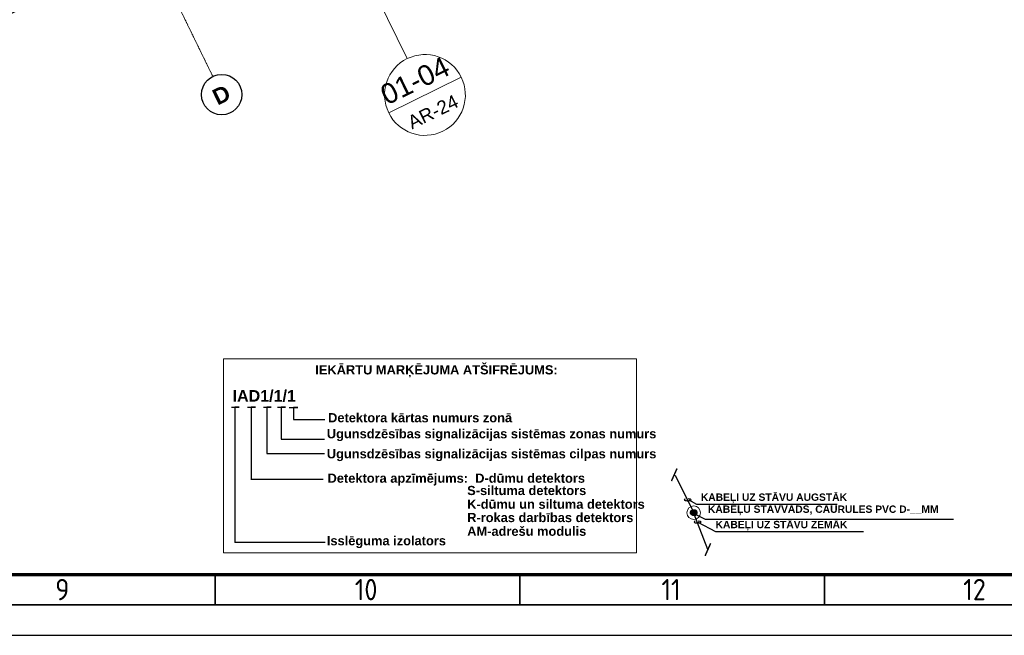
# Model space of a CAD drawing. Header units: millimetres. Extents: x -197461 to 862495, y -970068 to 63888.
# Tile 169 of 205: x -111580 to -89647, y -183500 to -169793. Entities that reach past the tile are written whole.
import ezdxf

# ---------------------------------------------------------------- set-up
doc = ezdxf.new("R2010")
doc.units = ezdxf.units.MM
doc.linetypes.add('Grid Line', pattern=[22.225, 12.7, -3.175, 3.175, -3.175])
doc.linetypes.add('KL', pattern=[4, 2, -2])
doc.layers.get('0').update_dxf_attribs({"linetype": 'CONTINUOUS'})
doc.layers.get('Defpoints').update_dxf_attribs({"linetype": 'CONTINUOUS'})
for name, color, linetype, lineweight in [('A-ANNO-DIMS', 211, 'CONTINUOUS', 9), ('A-ANNO-SYMB', 150, 'CONTINUOUS', 9), ('S-GRID', 1, 'CONTINUOUS', 9), ('S-GRID-IDEN', 1, 'CONTINUOUS', 25)]:
    doc.layers.add(name, color=color, linetype=linetype, lineweight=lineweight)
doc.layers.add('Rasējuma lapa', color=7, linetype='CONTINUOUS')
doc.layers.add('UAS', color=240, linetype='CONTINUOUS')
doc.styles.add('ARIAL', font='arialbd.ttf')
doc.styles.add('Arial_2', font='arial.ttf', dxfattribs={"height": 270})
doc.styles.add('Arial_3', font='arial.ttf', dxfattribs={"height": 300})
doc.styles.add('Arial_5', font='arial.ttf', dxfattribs={"height": 450})
doc.styles.add('ISO', font='iso')
doc.dimstyles.new('Arrow_-_2_5mm_Arial', dxfattribs={"dimscale": 304.8, "dimtxt": 275.470038, "dimasz": 0.984252, "dimexe": 1.181102, "dimexo": 0.738189, "dimgap": 0.86122, "dimtad": 1, "dimdec": 0, "dimrnd": 5, "dimzin": 0, "dimdsep": 46, "dimtxsty": 'Arial_2', "dimblk1": 'OBLIQUE', "dimblk2": 'OBLIQUE', "dimsah": 1, "dimcen": 0.09, "dimazin": 0, "dimtfac": 1, "dimtdec": 4, "dimtix": 1, "dimtmove": 0, "dimatfit": 3, "dimfxl": 1, "dimtvp": 1, "dimtfill": 1, "dimtolj": 1, "dimtzin": 0, "dimarcsym": 2})

# ---------------------------------------------------------------- blocks, each defined once
blk = doc.blocks.new('Grid - Ass 4_0mm-197408-Pirmā stāva plāns uz atzīmes 0_000 M1-150')
at = {"layer": 'S-GRID-IDEN'}
blk.add_circle((0, 0), 3, dxfattribs=at)
blk = doc.blocks.new('_OBLIQUE')
at = {"color": 0, "linetype": 'ByBlock'}
blk.add_line((-0.5, -0.5), (0.5, 0.5), dxfattribs=at)
blk = doc.blocks.new('*D1084')
at = {"layer": 'A-ANNO-DIMS', "color": 0, "lineweight": -2, "transparency": 16777216}
for p, q in [((-114089, -170784), (-108697, -168151)), ((-108691, -168163), (-108539, -168474)), ((-114083, -170795), (-113931, -171107))]:
    blk.add_line(p, q, dxfattribs=at)
at = {"layer": 'Defpoints', "color": 0, "transparency": 16777216}
for p in [(-108790, -167960), (-108697, -168151), (-114182, -170593)]:
    blk.add_point(p, dxfattribs=at)
at = {"layer": 'A-ANNO-DIMS', "color": 0, "lineweight": -2, "transparency": 16777216, "xscale": 299.9999999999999, "yscale": 299.9999999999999, "zscale": 299.9999999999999}
for p, rotation in [((-108697, -168151), 26.02543476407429), ((-114089, -170784), 206.0254347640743)]:
    blk.add_blockref('_OBLIQUE', p, dxfattribs=dict(at, rotation=rotation))
at = {"layer": 'A-ANNO-DIMS', "color": 0, "transparency": 16777216, "insert": (-111569, -169108), "char_height": 270, "attachment_point": 5, "rotation": 26.0254, "style": 'Arial_2', "bg_fill": 3, "box_fill_scale": 1.1, "bg_fill_color": 256, "bg_fill_true_color": 13158600, "bg_fill_transparency": 0}
blk.add_mtext('\\A1;6000', dxfattribs=at)
blk = doc.blocks.new('Floor Plan - M_Callout-525-Pirmā stāva plāns uz atzīmes 0_000 M1-150')
at = {"layer": 'A-ANNO-SYMB', "color": 45}
blk.add_line((-6, 0), (6, 0), dxfattribs=at)
for start, end in [(360, 180), (180, 360)]:
    blk.add_arc((0, 0), 6, start, end, dxfattribs=at)
blk = doc.blocks.new('A1_L')
at = {"layer": 'Rasējuma lapa', "lineweight": 70}
blk.add_line((-821, 10), (-10, 10), dxfattribs=at)
at = {"layer": 'Rasējuma lapa', "lineweight": 35}
for p, q in [((-365.5, 5), (-365.5, 10)), ((-315.5, 5), (-315.5, 10)), ((-265.5, 5), (-265.5, 10)), ((-826, 5), (-5, 5))]:
    blk.add_line(p, q, dxfattribs=at)
at = {"layer": 'Rasējuma lapa'}
blk.add_line((-841, 0), (0, 0), dxfattribs=at)
at = {"layer": 'Rasējuma lapa', "style": 'ISO'}
for s, p in [('9', (-391.78, 5.75)), ('10', (-342.6, 5.75)), ('11', (-292.25, 5.75)), ('12', (-242.71, 5.75))]:
    blk.add_text(s, height=3.5, dxfattribs=at).set_placement(p)
blk = doc.blocks.new('*U1255')
at = {"layer": 'Rasējuma lapa'}
blk.add_blockref('A1_L', (0, 0), dxfattribs=at)
blk = doc.blocks.new('_ArchTick')
at = {"color": 0, "linetype": 'ByBlock', "const_width": 0.15}
blk.add_lwpolyline([(-0.5, -0.5), (0.5, 0.5)], dxfattribs=at)

msp = doc.modelspace()

# ---------------------------------------------------------------- hatches: boundary and pattern name
at = {"layer": 'UAS'}
h = msp.add_hatch(color=1, dxfattribs=at)
h.paths.add_polyline_path([(-96566.8635, -180769.80719), (-96600.40387, -180701.77687, 0.2855923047), (-96642.71256, -180769.80719, 0.5262828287), (-96539.64671, -180840.60498)])
h.paths.add_polyline_path([(-96567.5665, -180768.38128), (-96567.43782, -180768.31322), (-96539.64671, -180840.60498, 0.3103731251), (-96491.01443, -180769.80719, 0.5557031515), (-96600.40387, -180701.77687)])

# ---------------------------------------------------------------- linework, layer by layer
at = {"layer": 'A-ANNO-SYMB', "color": 251, "true_color": 0x636466}
msp.add_line((-105715.0589, -164992.23355), (-102947.36933, -170659.97901), dxfattribs=at)
at = {"layer": 'S-GRID', "color": 251, "linetype": 'Grid Line', "true_color": 0x636466}
msp.add_line((-107278.27971, -171056.60323), (-110070.40901, -165338.33388), dxfattribs=at)
at = {"layer": 'UAS', "linetype": 'Continuous'}
for p, q in [((-106865.42975, -178421.17825), (-106690.47713, -178421.17825)), ((-106690.47713, -178421.17825), (-106787.67268, -178421.17825)), ((-106787.67268, -178421.17825), (-106787.67268, -181431.08163)), ((-106502.35979, -178421.17825), (-106327.40717, -178421.17825)), ((-106327.40717, -178421.17825), (-106424.60272, -178421.17825)), ((-106424.60272, -178421.17825), (-106424.60272, -180024.90151)), ((-106151.80981, -178421.17825), (-105976.85719, -178421.17825)), ((-105976.85719, -178421.17825), (-106074.05274, -178421.17825)), ((-106074.05274, -178421.17825), (-106074.05274, -179449.39152)), ((-105834.30291, -178421.17825), (-105659.3503, -178421.17825)), ((-105659.3503, -178421.17825), (-105756.54585, -178421.17825)), ((-105756.54585, -178421.17825), (-105756.54585, -179132.34787)), ((-105573.93664, -178426.58868), (-105386.02503, -178426.58868)), ((-105483.22058, -178426.58868), (-105483.22058, -178692.05757)), ((-105386.02503, -178426.58868), (-105483.22058, -178426.58868)), ((-105483.22058, -178692.05757), (-104783.41221, -178692.05757)), ((-105756.54585, -179132.34787), (-104789.89276, -179132.34787)), ((-106074.05274, -179449.39152), (-104789.89276, -179449.39152))]:
    msp.add_line(p, q, dxfattribs=at)
at = {"layer": 'UAS', "color": 1, "lineweight": 25}
for p, q in [((-106429.28447, -180024.35092), (-104820.63192, -180024.35092)), ((-104776.97762, -181431.08163), (-106785.28931, -181431.08163))]:
    msp.add_line(p, q, dxfattribs=at)
at = {"layer": 'UAS', "color": 7, "lineweight": 13}
msp.add_lwpolyline([(-107042.07109, -177342.59717), (-97839.26347, -177342.59717), (-97839.26347, -181661.83546), (-107042.07109, -181661.83546)], close=True, dxfattribs=at)
at = {"layer": 'UAS', "color": 7, "extrusion": (0, 0, -1)}
for points in [[(96979.39648, -179933.06187), (96566.8635, -180769.80719), (96566.80368, -180769.77556)], [(96250.7337, -181592.14147), (96567.43782, -180768.31322), (96567.37801, -180768.28159)]]:
    msp.add_lwpolyline(points, dxfattribs=at)
at = {"layer": 'UAS', "color": 7, "lineweight": 25}
for points in [[(-96675.34567, -180484.33328), (-96501.44927, -180580.21364), (-93373.88834, -180580.21364)], [(-96560.45144, -180786.48659), (-96309.15633, -180913.87607), (-90781.15079, -180913.87607)], [(-96470.50256, -180980.20789), (-96079.87509, -181188.76124), (-92781.66099, -181188.76124)]]:
    msp.add_lwpolyline(points, dxfattribs=at)
at = {"layer": 'UAS', "color": 1, "linetype": 'ByBlock', "lineweight": 18, "ltscale": 50}
msp.add_circle((-96566.80368, -180769.77556), 152.34701, dxfattribs=at)
at = {"layer": 'UAS', "color": 1, "linetype": 'KL', "lineweight": 18, "ltscale": 50}
msp.add_circle((-96566.8635, -180769.80719), 75.84907, dxfattribs=at)
at = {"layer": 'UAS', "color": 7, "lineweight": 25}
for centre in [(-96702.68688, -180482.14658), (-96480.67875, -180978.02119)]:
    msp.add_ellipse(centre, major_axis=(77.32966, 0), ratio=0.2800799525, start_param=2.2696747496, end_param=7.6491854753, dxfattribs=at)

# ---------------------------------------------------------------- block references
at = {"layer": 'A-ANNO-SYMB', "color": 251, "true_color": 0x636466, "xscale": 149.9999999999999, "yscale": 149.9999999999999, "zscale": 149.9999999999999, "rotation": 26.06501624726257}
msp.add_blockref('Floor Plan - M_Callout-525-Pirmā stāva plāns uz atzīmes 0_000 M1-150', (-102552.44972, -171468.70548), dxfattribs=at)
at = {"layer": 'S-GRID-IDEN', "color": 251, "true_color": 0x636466, "xscale": 149.9999999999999, "yscale": 149.9999999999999, "zscale": 149.9999999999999, "rotation": 26.02543476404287}
msp.add_blockref('Grid - Ass 4_0mm-197408-Pirmā stāva plāns uz atzīmes 0_000 M1-150', (-107080.83317, -171460.97294), dxfattribs=at)
at = {"layer": 'UAS', "color": 7, "extrusion": (0, 0, -1), "xscale": 215.6250000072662, "yscale": 215.6250000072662, "zscale": 215.6250000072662, "rotation": 248.9717531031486}
for p in [(97000.38434, -179926.16415), (96250.7337, -181592.14147)]:
    msp.add_blockref('_ArchTick', p, dxfattribs=at)

# ---------------------------------------------------------------- texts
at = {"layer": 'A-ANNO-SYMB', "color": 251, "true_color": 0x636466, "attachment_point": 1, "rotation": 26.065016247}
for s, insert, char_height, width, style in [('01-04', (-103597.65337, -171299.42917), 450, 1984.1765625, 'Arial_5'), ('AR-24', (-102974.3703, -171969.61904), 300, 1467.088125, 'Arial_3')]:
    msp.add_mtext(s, dxfattribs=dict(at, insert=insert, char_height=char_height, width=width, style=style))
at = {"layer": 'S-GRID-IDEN', "color": 251, "lineweight": 9, "true_color": 0x636466, "insert": (-107328.90287, -171384.37994), "char_height": 360, "width": 444.9365625, "attachment_point": 1, "rotation": 26.065016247, "style": 'ARIAL'}
msp.add_mtext('D', dxfattribs=at)
at = {"layer": 'UAS', "color": 18, "true_color": 0x000000, "style": 'ARIAL'}
for s, p in [('IEKĀRTU MARĶĒJUMA ATŠIFRĒJUMS:', (-104995.31816, -177690.90797)), ('Detektora kārtas numurs zonā', (-104710.26188, -178757.55027)), ('Ugunsdzēsības signalizācijas sistēmas zonas numurs', (-104738.56989, -179113.86465)), ('Ugunsdzēsības signalizācijas sistēmas cilpas numurs', (-104738.56989, -179559.91702)), ('Detektora apzīmējums:  D-dūmu detektors', (-104722.65863, -180103.43283)), ('S-siltuma detektors', (-101612.0567, -180377.65472)), ('K-dūmu un siltuma detektors', (-101612.0567, -180682.62876)), ('R-rokas darbības detektors', (-101612.0567, -180979.96294)), ('AM-adrešu modulis', (-101612.0567, -181285.12282)), ('Isslēguma izolators', (-104738.56989, -181495.86713))]:
    msp.add_text(s, height=204.675293, dxfattribs=at).set_placement(p)
at = {"layer": 'UAS', "style": 'ARIAL'}
msp.add_text('IAD1/1/1', height=255.844116, dxfattribs=at).set_placement((-106837.93147, -178296.19072))
at = {"layer": 'UAS', "color": 7, "char_height": 163.875, "attachment_point": 1, "style": 'ARIAL'}
for s, insert, width in [('{\\fArial|b1|i0|c186|p34;KABEĻI UZ STĀVU AUGSTĀK}', (-96407.17878, -180342.56485), 5781.5885864), ('{\\fArial|b1|i0|c186|p34;KABEĻU STĀVVADS, CAURULES PVC D-__MM}', (-96249.36341, -180609.66964), 5769.7936603), ('{\\fArial|b1|i0|c186|p34;KABEĻI UZ STĀVU ZEMĀK}', (-96079.87509, -180951.79351), 5921.019105)]:
    msp.add_mtext(s, dxfattribs=dict(at, insert=insert, width=width))

# ---------------------------------------------------------------- next in the draw order: dimensions: what is measured, and where the dimension line sits
at = {"layer": 'A-ANNO-DIMS', "color": 251, "true_color": 0x636466}
dim = msp.add_linear_dim(base=(-108697.04093, -168150.98607), p1=(-114181.71426, -170592.98494), p2=(-108790.11813, -167960.36436), angle=26.025434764, dimstyle='Arrow_-_2_5mm_Arial', override={"dimpost": '<>', "dimfxl": 6000}, dxfattribs=at)
dim.commit()
dim.dimension.update_dxf_attribs({"geometry": '*D1084', "text_midpoint": (-111568.50267, -169107.53788)})

# ---------------------------------------------------------------- next in the draw order: block references
at = {"layer": 'Rasējuma lapa', "xscale": 135.6730224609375, "yscale": 135.6730224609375, "zscale": 135.6730224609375}
msp.add_blockref('*U1255', (-57633.98768, -183500.00039), dxfattribs=at)

doc.saveas('drawing.dxf')
